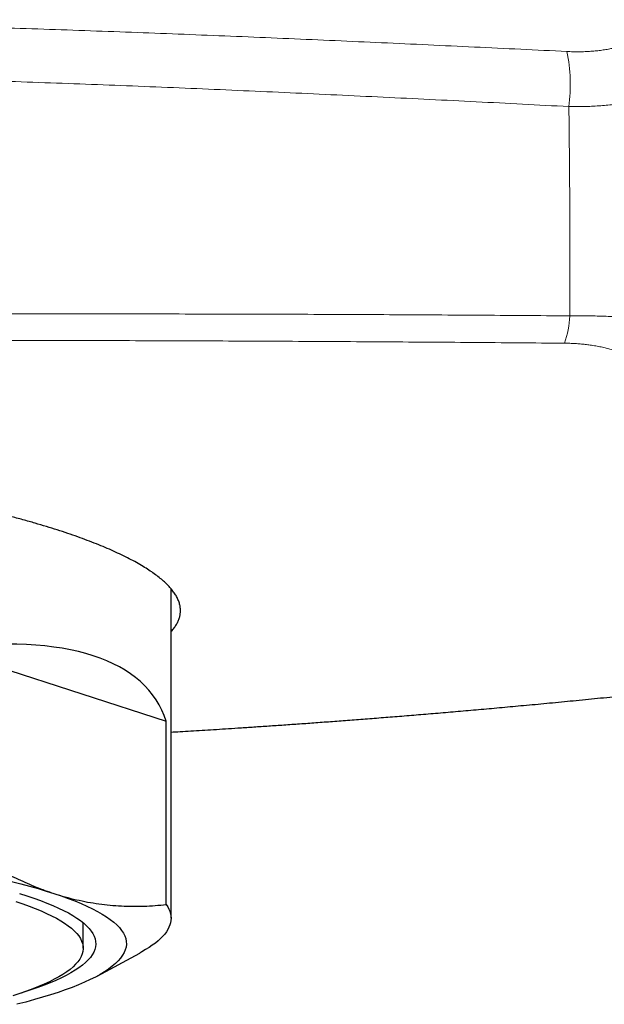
# Model space of a CAD drawing. Header units: millimetres. Extents: x 8 to 835, y 12 to 422.
# Tile 12 of 25: x 435 to 448, y 340 to 361. Entities that reach past the tile are written whole.
import ezdxf

# ---------------------------------------------------------------- set-up
doc = ezdxf.new("R2010")
doc.units = ezdxf.units.MM

msp = doc.modelspace()

# ---------------------------------------------------------------- linework, layer by layer
at = {"color": 7, "linetype": 'Continuous', "lineweight": 30}
for p, q in [((438.35, 342.073), (438.35, 349.073)), ((433.471, 347.805), (438.249, 346.256)), ((438.249, 342.365), (438.249, 346.256)), ((436.482, 341.435), (436.482, 341.978)), ((436.779, 340.844), (437.683, 341.334))]:
    msp.add_line(p, q, dxfattribs=at)
at = {"color": 7, "linetype": 'Continuous', "lineweight": 30, "flags": 128}
for points in [[(434.96, 342.85), (435.155, 342.801), (435.343, 342.752), (435.523, 342.702), (435.695, 342.651), (435.86, 342.599)], [(435.051, 342.425), (435.196, 342.377), (435.335, 342.327), (435.465, 342.277), (435.589, 342.227), (435.704, 342.176), (435.812, 342.124), (435.912, 342.072), (436.004, 342.019), (436.088, 341.966), (436.164, 341.913), (436.232, 341.859), (436.292, 341.805), (436.344, 341.751), (436.388, 341.697), (436.423, 341.642), (436.45, 341.588), (436.469, 341.533), (436.48, 341.478), (436.482, 341.423), (436.476, 341.368), (436.462, 341.313), (436.439, 341.258), (436.409, 341.204), (436.37, 341.149), (436.322, 341.095), (436.267, 341.041), (436.204, 340.987), (436.132, 340.933), (436.052, 340.88), (435.965, 340.828), (435.869, 340.775), (435.766, 340.723), (435.655, 340.672), (435.536, 340.621), (435.409, 340.571), (435.275, 340.521), (435.134, 340.472), (434.985, 340.423)], [(435.86, 342.599), (436.016, 342.547), (436.165, 342.494), (436.306, 342.44), (436.438, 342.385), (436.563, 342.33), (436.679, 342.275), (436.786, 342.219), (436.885, 342.162), (436.976, 342.105), (437.058, 342.048), (437.131, 341.99), (437.196, 341.932), (437.251, 341.874), (437.298, 341.815), (437.336, 341.757), (437.365, 341.698), (437.386, 341.639), (437.397, 341.58), (437.4, 341.52), (437.393, 341.461), (437.378, 341.402), (437.354, 341.343), (437.321, 341.285), (437.279, 341.226), (437.228, 341.168), (437.169, 341.109), (437.1, 341.051), (437.023, 340.994), (436.938, 340.937), (436.843, 340.88), (436.741, 340.824), (436.629, 340.768), (436.51, 340.712), (436.382, 340.658), (436.246, 340.603), (436.101, 340.55), (435.949, 340.497), (435.789, 340.445), (435.621, 340.394), (435.445, 340.343), (435.262, 340.293), (435.071, 340.244)], [(435.13, 342.595), (435.287, 342.546), (435.436, 342.496), (435.577, 342.446), (435.711, 342.394), (435.837, 342.343), (435.955, 342.29), (436.065, 342.238), (436.167, 342.184), (436.261, 342.131), (436.347, 342.077), (436.425, 342.022), (436.494, 341.967), (436.556, 341.912), (436.609, 341.857), (436.653, 341.801), (436.689, 341.745), (436.717, 341.689), (436.736, 341.633), (436.747, 341.577), (436.75, 341.521), (436.744, 341.465), (436.729, 341.409), (436.706, 341.353), (436.675, 341.297), (436.635, 341.241), (436.587, 341.186), (436.53, 341.131), (436.465, 341.076), (436.392, 341.021), (436.311, 340.966), (436.221, 340.913), (436.124, 340.859), (436.018, 340.806), (435.904, 340.753), (435.783, 340.701), (435.653, 340.65), (435.516, 340.599), (435.372, 340.549), (435.22, 340.499), (435.165, 340.482)], [(438.249, 342.365), (438.279, 342.317), (438.305, 342.268), (438.324, 342.22), (438.338, 342.172), (438.347, 342.123), (438.35, 342.075), (438.347, 342.026), (438.339, 341.978), (438.325, 341.93), (438.306, 341.881), (438.281, 341.833), (438.251, 341.785), (438.215, 341.737), (438.173, 341.689), (438.126, 341.641), (438.074, 341.594), (438.016, 341.546), (437.952, 341.499), (437.883, 341.452), (437.809, 341.406), (437.73, 341.359), (437.683, 341.334)]]:
    msp.add_lwpolyline(points, dxfattribs=at)
at = {"color": 252, "linetype": 'Continuous', "lineweight": 0}
for centre, radius, start, end in [((443.269, 359.775), 3.567, 352.6058, 11.4922), ((444.979, 354.928), 1.848, 339.7941, 358.1943)]:
    msp.add_arc(centre, radius, start, end, dxfattribs=at)
at = {"color": 7, "linetype": 'Continuous', "lineweight": 30}
msp.add_ellipse((424.4, 338.573), major_axis=(13.675, 8.072), ratio=0.34117, start_param=6.205013, end_param=6.947375, dxfattribs=at)
at = {"color": 252, "linetype": 'Continuous', "lineweight": 0}
for points, knots in [([(424.4, 361.162), (424.762, 361.162), (425.486, 361.161), (426.571, 361.154), (427.657, 361.144), (428.743, 361.13), (429.828, 361.112), (430.884, 361.092), (431.91, 361.068), (432.906, 361.043), (433.902, 361.015), (434.897, 360.985), (435.892, 360.952), (436.887, 360.917), (437.881, 360.88), (438.873, 360.842), (439.863, 360.802), (440.852, 360.76), (441.84, 360.717), (442.827, 360.673), (443.813, 360.627), (444.798, 360.581), (445.782, 360.534), (446.437, 360.502), (446.764, 360.486)], [0, 0, 0, 0, 0.0482667, 0.0965344, 0.1448011, 0.1931066, 0.2414131, 0.2897186, 0.3341112, 0.3785052, 0.4228993, 0.4672918, 0.5117312, 0.556172, 0.6006128, 0.6450522, 0.6893986, 0.7337463, 0.778094, 0.8224404, 0.8668296, 0.9112202, 0.9556107, 1, 1, 1, 1]), ([(446.764, 360.486), (446.808, 360.484), (446.895, 360.481), (447.024, 360.48), (447.151, 360.483), (447.275, 360.489), (447.395, 360.5), (447.51, 360.514), (447.621, 360.531), (447.727, 360.552), (447.828, 360.577), (447.921, 360.605), (448.008, 360.636), (448.089, 360.67), (448.162, 360.706), (448.227, 360.746), (448.284, 360.788), (448.334, 360.832), (448.375, 360.879), (448.407, 360.927), (448.431, 360.977), (448.447, 361.029), (448.45, 361.065), (448.452, 361.083)], [0, 0, 0, 0, 0.047419, 0.095, 0.142635, 0.190214, 0.23763, 0.285058, 0.33265, 0.380299, 0.427892, 0.47532, 0.522582, 0.570005, 0.617484, 0.66491, 0.712176, 0.759711, 0.807405, 0.855154, 0.902851, 0.950391, 1, 1, 1, 1]), ([(446.806, 359.316), (446.478, 359.333), (445.822, 359.368), (444.837, 359.418), (443.85, 359.468), (442.862, 359.516), (441.872, 359.563), (440.881, 359.61), (439.889, 359.654), (438.896, 359.697), (437.902, 359.739), (436.908, 359.778), (435.913, 359.815), (434.916, 359.85), (433.919, 359.883), (432.92, 359.913), (431.921, 359.94), (430.893, 359.965), (429.836, 359.987), (428.75, 360.006), (427.663, 360.02), (426.576, 360.031), (425.488, 360.037), (424.763, 360.038), (424.4, 360.038)], [0, 0, 0, 0, 0.044385, 0.088771, 0.133157, 0.177542, 0.22197, 0.266399, 0.310828, 0.355255, 0.399641, 0.444028, 0.488415, 0.532801, 0.577234, 0.621669, 0.666104, 0.710538, 0.758761, 0.806985, 0.855208, 0.903472, 0.951736, 1, 1, 1, 1]), ([(449.332, 360.169), (449.331, 360.157), (449.329, 360.132), (449.321, 360.089), (449.305, 360.039), (449.277, 359.983), (449.241, 359.928), (449.195, 359.874), (449.141, 359.822), (449.079, 359.772), (449.008, 359.724), (448.929, 359.678), (448.842, 359.634), (448.747, 359.592), (448.645, 359.553), (448.536, 359.517), (448.419, 359.483), (448.296, 359.452), (448.167, 359.424), (448.032, 359.399), (447.892, 359.377), (447.748, 359.358), (447.599, 359.343), (447.446, 359.331), (447.29, 359.322), (447.131, 359.316), (446.97, 359.314), (446.861, 359.316), (446.806, 359.316)], [0, 0, 0, 0, 0.024669, 0.049338, 0.088818, 0.128419, 0.168081, 0.207742, 0.247342, 0.286821, 0.326222, 0.365743, 0.405327, 0.444909, 0.48443, 0.52383, 0.563436, 0.603166, 0.642959, 0.682752, 0.722482, 0.762089, 0.801638, 0.841309, 0.881043, 0.920778, 0.96045, 1, 1, 1, 1]), ([(446.826, 354.869), (446.827, 355.035), (446.829, 355.367), (446.829, 355.869), (446.829, 356.374), (446.827, 356.913), (446.824, 357.486), (446.819, 358.094), (446.813, 358.704), (446.809, 359.112), (446.806, 359.316)], [0, 0, 0, 0, 0.114176, 0.228354, 0.342648, 0.456944, 0.592667, 0.728391, 0.864195, 1, 1, 1, 1]), ([(424.4, 354.901), (424.762, 354.901), (425.486, 354.902), (426.571, 354.902), (427.657, 354.903), (428.742, 354.904), (429.828, 354.906), (430.885, 354.907), (431.913, 354.909), (432.912, 354.91), (433.911, 354.911), (434.91, 354.912), (435.908, 354.912), (436.906, 354.912), (437.903, 354.911), (438.899, 354.909), (439.894, 354.907), (440.887, 354.904), (441.88, 354.9), (442.871, 354.896), (443.862, 354.89), (444.851, 354.884), (445.84, 354.877), (446.497, 354.872), (446.826, 354.869)], [0, 0, 0, 0, 0.048163, 0.096327, 0.14449, 0.192677, 0.240865, 0.289052, 0.333458, 0.377867, 0.422275, 0.466681, 0.511136, 0.555593, 0.600049, 0.644504, 0.688914, 0.733326, 0.777737, 0.822147, 0.86661, 0.911074, 0.955538, 1, 1, 1, 1]), ([(446.826, 354.869), (446.882, 354.87), (446.996, 354.871), (447.162, 354.871), (447.326, 354.869), (447.485, 354.865), (447.638, 354.86), (447.784, 354.853), (447.923, 354.845), (448.057, 354.836), (448.185, 354.825), (448.311, 354.813), (448.434, 354.799), (448.554, 354.784), (448.666, 354.768), (448.769, 354.75), (448.864, 354.732), (448.948, 354.714), (449.022, 354.695), (449.086, 354.677), (449.144, 354.658), (449.194, 354.638), (449.238, 354.618), (449.273, 354.598), (449.301, 354.578), (449.321, 354.558), (449.334, 354.539), (449.336, 354.526), (449.337, 354.52)], [0, 0, 0, 0, 0.037857, 0.075833, 0.113854, 0.15184, 0.189705, 0.226209, 0.262802, 0.299431, 0.336037, 0.372552, 0.413191, 0.453952, 0.494787, 0.535636, 0.57643, 0.617091, 0.655116, 0.693183, 0.731253, 0.769283, 0.808622, 0.848002, 0.887383, 0.926726, 0.963363, 1, 1, 1, 1]), ([(446.713, 354.289), (446.387, 354.292), (445.733, 354.297), (444.751, 354.305), (443.768, 354.312), (442.784, 354.318), (441.797, 354.324), (440.809, 354.33), (439.82, 354.334), (438.831, 354.339), (437.84, 354.342), (436.85, 354.345), (435.858, 354.347), (434.865, 354.349), (433.871, 354.35), (432.877, 354.351), (431.882, 354.351), (430.858, 354.351), (429.806, 354.351), (428.725, 354.351), (427.644, 354.35), (426.563, 354.35), (425.482, 354.349), (424.76, 354.349), (424.4, 354.349)], [0, 0, 0, 0, 0.044393, 0.088788, 0.133183, 0.177576, 0.22202, 0.266466, 0.310912, 0.355356, 0.39975, 0.444146, 0.488542, 0.532936, 0.57738, 0.621826, 0.666272, 0.710717, 0.758917, 0.807119, 0.85532, 0.903546, 0.951773, 1, 1, 1, 1]), ([(448.392, 353.573), (448.391, 353.586), (448.389, 353.613), (448.38, 353.657), (448.363, 353.706), (448.336, 353.759), (448.3, 353.811), (448.254, 353.862), (448.198, 353.913), (448.135, 353.96), (448.064, 354.004), (447.987, 354.045), (447.901, 354.084), (447.807, 354.121), (447.707, 354.154), (447.602, 354.183), (447.494, 354.209), (447.379, 354.232), (447.265, 354.25), (447.155, 354.264), (447.049, 354.274), (446.939, 354.282), (446.827, 354.287), (446.751, 354.289), (446.713, 354.289)], [0, 0, 0, 0, 0.039365, 0.07873, 0.132775, 0.186992, 0.24127, 0.295517, 0.349662, 0.40366, 0.452568, 0.501638, 0.550732, 0.59974, 0.648596, 0.692365, 0.736255, 0.780121, 0.823858, 0.859004, 0.89429, 0.929612, 0.964874, 1, 1, 1, 1])]:
    msp.add_open_spline(points, degree=3, knots=knots, dxfattribs=at)
at = {"color": 7, "linetype": 'Continuous', "lineweight": 30}
for points, knots in [([(438.35, 348.165), (438.352, 348.167), (438.377, 348.192), (438.415, 348.241), (438.465, 348.313), (438.503, 348.386), (438.53, 348.459), (438.546, 348.533), (438.552, 348.609), (438.546, 348.686), (438.528, 348.766), (438.499, 348.846), (438.458, 348.925), (438.407, 349.003), (438.345, 349.081), (438.274, 349.158), (438.191, 349.236), (438.099, 349.313), (437.995, 349.391), (437.882, 349.469), (437.756, 349.548), (437.617, 349.629), (437.465, 349.71), (437.301, 349.791), (437.13, 349.871), (436.951, 349.949), (436.766, 350.025), (436.571, 350.1), (436.368, 350.175), (436.154, 350.249), (435.932, 350.322), (435.702, 350.394), (435.458, 350.467), (435.202, 350.539), (434.932, 350.612), (434.653, 350.683), (434.37, 350.751), (434.084, 350.817), (433.795, 350.881), (433.498, 350.942), (433.195, 351.002), (432.885, 351.061), (432.568, 351.117), (432.246, 351.172), (431.911, 351.225), (431.565, 351.278), (431.207, 351.328), (430.843, 351.377), (430.48, 351.422), (430.118, 351.464), (429.758, 351.502), (429.393, 351.539), (429.025, 351.573), (428.654, 351.604), (428.279, 351.633), (427.901, 351.659), (427.514, 351.683), (427.117, 351.704), (426.712, 351.723), (426.305, 351.739), (425.908, 351.751), (425.523, 351.76), (425.149, 351.767), (424.775, 351.771), (424.525, 351.771), (424.4, 351.772)], [0, 0, 0, 0, 0.001146, 0.017026, 0.0329, 0.048774, 0.064654, 0.080534, 0.096408, 0.113098, 0.129796, 0.146494, 0.163185, 0.179052, 0.194925, 0.210798, 0.226665, 0.242532, 0.258405, 0.274278, 0.290145, 0.306827, 0.323516, 0.340205, 0.356886, 0.372767, 0.388654, 0.404541, 0.420422, 0.436303, 0.45219, 0.468077, 0.483958, 0.500653, 0.517354, 0.534056, 0.55075, 0.566662, 0.582579, 0.598497, 0.614408, 0.63032, 0.646238, 0.662155, 0.678067, 0.694797, 0.711535, 0.728273, 0.745003, 0.760903, 0.776808, 0.792714, 0.808614, 0.824514, 0.840419, 0.856325, 0.872225, 0.888947, 0.905677, 0.922406, 0.939129, 0.954344, 0.969564, 0.984785, 1, 1, 1, 1]), ([(438.35, 346.028), (438.414, 346.031), (438.554, 346.039), (438.773, 346.053), (439.011, 346.067), (439.256, 346.082), (439.51, 346.098), (439.783, 346.116), (440.075, 346.135), (440.388, 346.156), (440.711, 346.178), (441.044, 346.201), (441.388, 346.226), (441.742, 346.252), (442.106, 346.279), (442.481, 346.307), (442.866, 346.338), (443.261, 346.369), (443.666, 346.402), (444.082, 346.437), (444.508, 346.474), (444.945, 346.512), (445.391, 346.552), (445.856, 346.595), (446.338, 346.64), (446.84, 346.688), (447.352, 346.739), (447.876, 346.792), (448.329, 346.839), (448.609, 346.869), (448.709, 346.88)], [0, 0, 0, 0, 0.018495, 0.040576, 0.063457, 0.08714, 0.111623, 0.136906, 0.16607, 0.196231, 0.22739, 0.259545, 0.292699, 0.326849, 0.361998, 0.398143, 0.435287, 0.473428, 0.512567, 0.552704, 0.593839, 0.635973, 0.679105, 0.723236, 0.770541, 0.818942, 0.86844, 0.919035, 0.970729, 1, 1, 1, 1]), ([(433.471, 343.914), (433.54, 343.862), (433.678, 343.758), (433.886, 343.611), (434.095, 343.47), (434.304, 343.336), (434.514, 343.21), (434.717, 343.095), (434.913, 342.992), (435.102, 342.9), (435.291, 342.814), (435.48, 342.735), (435.67, 342.663), (435.796, 342.62), (435.86, 342.599)], [0, 0, 0, 0, 0.0878431, 0.1756914, 0.2635335, 0.3515985, 0.43967, 0.5277341, 0.6063363, 0.6849441, 0.763546, 0.842362, 0.9211841, 1, 1, 1, 1]), ([(435.86, 342.599), (435.939, 342.574), (436.099, 342.525), (436.338, 342.465), (436.577, 342.415), (436.816, 342.377), (437.055, 342.349), (437.295, 342.332), (437.534, 342.325), (437.773, 342.328), (438.012, 342.341), (438.17, 342.357), (438.249, 342.365)], [0, 0, 0, 0, 0.099416, 0.198868, 0.298334, 0.39779, 0.49721, 0.597746, 0.698309, 0.798886, 0.899457, 1, 1, 1, 1])]:
    msp.add_open_spline(points, degree=3, knots=knots, dxfattribs=at)

doc.saveas('drawing.dxf')
